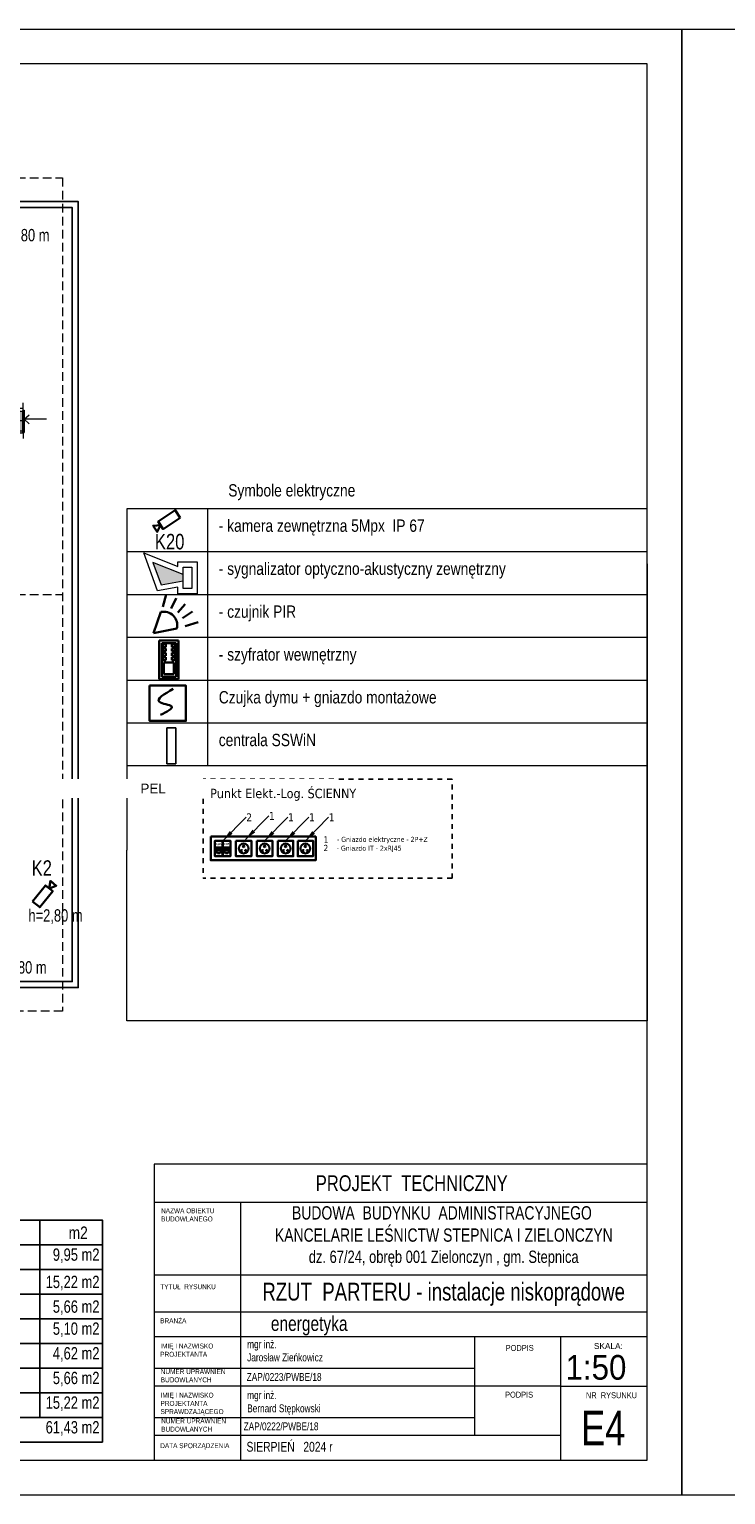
# Model space of a CAD drawing. Header units: inches. Extents: x 65192 to 78842, y -37594 to -36109.
# Tile 57 of 63: x 69780 to 70487, y -37594 to -36109. Entities that reach past the tile are written whole.
import ezdxf
from ezdxf.enums import TextEntityAlignment as Align

# ---------------------------------------------------------------- set-up
doc = ezdxf.new("R2010")
doc.units = ezdxf.units.IN
doc.header["$MEASUREMENT"] = 0
for name, pattern in [('DASHDOT', [1, 0.5, -0.25, 0, -0.25]), ('HIDDEN', [0.375, 0.25, -0.125]), ('JIS_02_1.0', [2, 1, -1])]:
    doc.linetypes.add(name, pattern=pattern)
for name, color, linetype in [('# teletechnika', 102, 'Continuous'), ('---TABELKA -OPISY', 7, 'Continuous'), ('--zest.powiezchni', 7, 'Continuous'), ('A--tabelka-zest.pow.', 121, 'Continuous'), ('p--obrzeże bet.', 252, 'Continuous')]:
    doc.layers.add(name, color=color, linetype=linetype)
for name, color, linetype, lineweight in [('#_EL_opis', 7, 'Continuous', 20), ('--proj.wentylacja', 251, 'Continuous', 0), ('__cctv', 173, 'Continuous', 30), ('A--tabelka rysunku', 7, 'Continuous', 0), ('DK SAP', 1, 'Continuous', 13), ('DK SSWIN', 220, 'Continuous', 30), ('gniazdo', 7, 'Continuous', 13), ('ie', 1, 'Continuous', 30), ('IE_opis_tab', 1, 'Continuous', 30), ('LUXIONA', 140, 'Continuous', 20), ('p--dach', 7, 'Continuous', 30)]:
    doc.layers.add(name, color=color, linetype=linetype, lineweight=lineweight)
doc.styles.add('1-50', font='arial.ttf', dxfattribs={"width": 0.75, "height": 12.5})
doc.styles.add('1-500', font='arial.ttf', dxfattribs={"width": 0.75, "height": 1.25})
doc.styles.add('Arial narrow', font='arial.ttf', dxfattribs={"width": 0.75})
doc.styles.add('BIKTS', font='bikromsw.shx', dxfattribs={"width": 0.85})
doc.styles.get("Standard").update_dxf_attribs({"font": 'ARIAL.TTF'})
doc.styles.add('STYL-1', font='arial.ttf', dxfattribs={"width": 0.75})
doc.styles.add('tahoma', font='tahoma.ttf')
doc.dimstyles.get("Standard").update_dxf_attribs({"dimtxt": 0.18, "dimasz": 0.18, "dimexe": 0.18, "dimexo": 0.0625, "dimgap": 0.09, "dimtad": 0, "dimtih": 1, "dimtoh": 1, "dimdec": 4, "dimzin": 0, "dimdsep": 46, "dimtxsty": 'Standard', "dimcen": 0.09, "dimadec": 0, "dimazin": 0, "dimtfac": 1, "dimtdec": 4, "dimtofl": 0, "dimtmove": 0, "dimatfit": 3, "dimfxl": 1, "dimtolj": 1, "dimtzin": 0, "dimarcsym": 0})

# ---------------------------------------------------------------- blocks, each defined once
blk = doc.blocks.new('G230')
at = {"layer": 'gniazdo', "lineweight": 30}
blk.add_lwpolyline([(0, 0), (52, 0), (52, -52), (0, -52)], close=True, dxfattribs=at)
at = {"layer": 'gniazdo', "color": 7, "linetype": 'Continuous', "lineweight": 30}
for centre, radius in [((26, -26), 16.5), ((18.7, -32.8), 2.03), ((25.9, -18.5), 2.59), ((33, -32.8), 2.03)]:
    blk.add_circle(centre, radius, dxfattribs=at)
blk = doc.blocks.new('2xRJ45')
at = {"layer": 'gniazdo', "color": 30, "linetype": 'Continuous', "lineweight": 30}
for p, q in [((3.6, -22.7), (3.6, -39)), ((3.6, -22.7), (22.1, -22.7)), ((9.1, -39), (3.6, -39)), ((9.1, -41.3), (9.1, -39)), ((9.1, -41.3), (16.6, -41.3)), ((16.6, -41.3), (16.6, -39)), ((22.1, -39), (16.6, -39)), ((22.1, -22.7), (22.1, -39)), ((30.3, -22.7), (30.3, -39)), ((30.3, -22.7), (48.8, -22.7)), ((35.8, -39), (30.3, -39)), ((35.8, -41.3), (35.8, -39)), ((35.8, -41.3), (43.3, -41.3)), ((43.3, -41.3), (43.3, -39)), ((48.8, -39), (43.3, -39)), ((48.8, -22.7), (48.8, -39))]:
    blk.add_line(p, q, dxfattribs=at)
at = {"layer": 'gniazdo', "color": 5, "lineweight": 30}
for p, q in [((7.3, -35.8), (7.3, -24.8)), ((8.3, -35.8), (8.3, -24.8)), ((9.3, -35.8), (9.3, -24.8)), ((10.3, -35.8), (10.3, -24.8)), ((11.4, -35.8), (11.4, -24.8)), ((12.4, -35.8), (12.4, -24.8)), ((13.4, -35.8), (13.4, -24.8)), ((14.4, -35.8), (14.4, -24.8)), ((15.4, -35.8), (15.4, -24.8)), ((16.4, -35.8), (16.4, -24.8)), ((17.4, -35.8), (17.4, -24.8)), ((18.4, -35.8), (18.4, -24.8)), ((34, -35.8), (34, -24.8)), ((35, -35.8), (35, -24.8)), ((36, -35.8), (36, -24.8)), ((37, -35.8), (37, -24.8)), ((38.1, -35.8), (38.1, -24.8)), ((39.1, -35.8), (39.1, -24.8)), ((40.1, -35.8), (40.1, -24.8)), ((41.1, -35.8), (41.1, -24.8)), ((42.1, -35.8), (42.1, -24.8)), ((43.1, -35.8), (43.1, -24.8)), ((44.1, -35.8), (44.1, -24.8)), ((45.1, -35.8), (45.1, -24.8))]:
    blk.add_line(p, q, dxfattribs=at)
at = {"layer": 'gniazdo', "color": 3, "linetype": 'Continuous', "lineweight": 30}
for points in [[(0, -52), (25.3, -52), (25.3, 0), (0, 0)], [(26.7, -52), (52, -52), (52, 0), (26.7, 0)]]:
    blk.add_lwpolyline(points, close=True, dxfattribs=at)
at = {"layer": 'gniazdo', "lineweight": 30}
blk.add_lwpolyline([(0, 0), (52, 0), (52, -52), (0, -52)], close=True, dxfattribs=at)
at = {"layer": 'gniazdo', "lineweight": 30, "style": 'tahoma'}
for p in [(4.2, -14.2), (30.9, -14.2)]:
    blk.add_text('RJ45', height=6.37, dxfattribs=at).set_placement(p)
blk = doc.blocks.new('syg2')
at = {"layer": 'DK SAP'}
blk.add_hatch(color=256, dxfattribs=at).paths.add_polyline_path([(55486.1, -31281.5), (55431.1, -31259.5), (55445.9, -31300), (55486.1, -31292.9)])
for p, q in [((55439.6, -31311), (55414.6, -31242.5)), ((55414.6, -31242.5), (55476.5, -31267.2)), ((55486.1, -31281.5), (55431.1, -31259.5)), ((55431.1, -31259.5), (55445.9, -31300)), ((55476.5, -31267.2), (55476.5, -31258.8)), ((55476.5, -31258.8), (55511.5, -31258.8)), ((55511.5, -31258.8), (55511.5, -31316.3)), ((55486.1, -31306.6), (55486.1, -31268.5)), ((55486.1, -31268.5), (55501.9, -31268.5)), ((55501.9, -31268.5), (55501.9, -31306.6)), ((55476.5, -31304.4), (55439.6, -31311)), ((55445.9, -31300), (55486.1, -31292.9)), ((55476.5, -31316.3), (55476.5, -31304.4)), ((55511.5, -31316.3), (55476.5, -31316.3)), ((55501.9, -31306.6), (55486.1, -31306.6))]:
    blk.add_line(p, q, dxfattribs=at)
blk = doc.blocks.new('czujnik PIR')
at = {"layer": 'DK SSWIN'}
for p, q in [((68104.4, -36439.8), (68108, -36427.2)), ((68113, -36441.3), (68118.1, -36430.8)), ((68119.7, -36445.4), (68127.3, -36436.9)), ((68095, -36466.4), (68102.4, -36444.9)), ((68124.4, -36451.3), (68134.5, -36444.6)), ((68127.1, -36459.3), (68140.3, -36455.1)), ((68118.7, -36461.6), (68095, -36466.4))]:
    blk.add_line(p, q, dxfattribs=at)
blk.add_arc((68105.3, -36458.4), 13.8, 346.5892, 101.7387, dxfattribs=at)
blk = doc.blocks.new('Z$W@#4DAB6514')
at = {"layer": '__cctv'}
for points in [[(0, 9.8), (21.9, 9.8), (21.9, 0), (0, 0)], [(21.9, 4.9), (28.8, 0.9), (28.8, 8.8)]]:
    blk.add_lwpolyline(points, close=True, dxfattribs=at)
blk = doc.blocks.new('went-rzut parter-inst')
at = {"linetype": 'Continuous'}
for p, q in [((-89.5, 60.2), (-94, 55.2)), ((-89.5, 37.6), (-89.5, 60.2)), ((-89.5, 60.2), (-85, 55.2)), ((-219.4, -90), (-219.4, -106)), ((-219.4, -90), (-218, -90)), ((-219.4, -104.2), (-219.4, -91.7)), ((-109, -90), (-107.4, -90)), ((-107.4, -106), (-107.4, -90)), ((-219.4, -106), (-218, -106)), ((-109, -106), (-107.4, -106)), ((33.1, -123), (33.1, -114.8)), ((-219.4, -125), (-219.4, -141)), ((-219.4, -125), (-218, -125)), ((-219.4, -139.2), (-219.4, -126.7)), ((-109, -125), (-107.4, -125)), ((-107.4, -141), (-107.4, -125)), ((-15.4, -141), (-15.4, -125)), ((33.1, -123), (33.1, -143)), ((34.2, -131.3), (39.2, -126.8)), ((56.8, -131.3), (34.2, -131.3)), ((34.2, -131.3), (39.2, -135.8)), ((-219.4, -141), (-218, -141)), ((-142.8, -148), (-142.8, -146.5)), ((-142.8, -148), (-130.3, -148)), ((-136.5, -148), (-136.5, -146.5)), ((-130.3, -148), (-130.3, -146.5)), ((-109, -141), (-107.4, -141)), ((33.1, -143), (33.1, -150.7))]:
    blk.add_line(p, q, dxfattribs=at)
at = {"linetype": 'DASHDOT', "ltscale": 10}
for p, q in [((-89.5, -78.5), (-89.5, 60.2)), ((-89.5, -78.5), (-89.5, -82)), ((34.2, -133), (-109, -133))]:
    blk.add_line(p, q, dxfattribs=at)
at = {"linetype": 'HIDDEN', "ltscale": 35}
for p, q in [((-100, -18.5), (-100, 33.1)), ((-97.5, -15), (-97.5, 33.1)), ((-81.5, -15), (-81.5, 33.1)), ((-79, -18.5), (-79, 33.1)), ((-102.5, -18.5), (-76.5, -18.5)), ((-102.5, -78.5), (-102.5, -18.5)), ((-97.5, -78.5), (-97.5, -15)), ((-97.5, -15), (-81.5, -15)), ((-81.5, -78.5), (-81.5, -15)), ((-76.5, -78.5), (-76.5, -18.5)), ((-221.5, -84), (-311.5, -84)), ((-218, -83.2), (-133.7, -83.2)), ((-218, -83.2), (-133.7, -83.2)), ((-218, -83.2), (-109, -83.2)), ((-218, -146.5), (-218, -83.2)), ((-109, -146.5), (-109, -83.2)), ((-221.5, -90), (-313, -90)), ((-221.5, -98), (-311.5, -98)), ((-221.5, -106), (-313, -106)), ((-221.5, -112), (-311.5, -112)), ((-221.5, -125), (-313, -125)), ((-221.5, -119), (-311.5, -119)), ((-221.5, -133), (-311.5, -133)), ((-109, -125), (-17.5, -125)), ((-105.5, -119), (-15.5, -119)), ((33.1, -120.5), (-9.9, -120.5)), ((-3.4, -123), (33.1, -123)), ((-221.5, -141), (-313, -141)), ((-221.5, -147), (-311.5, -147)), ((-218, -146.5), (-109, -146.5)), ((-109, -141), (-17.5, -141)), ((-105.5, -147), (-15.5, -147)), ((33.1, -145.5), (-9.9, -145.5)), ((-3.4, -143), (33.1, -143))]:
    blk.add_line(p, q, dxfattribs=at)
for p, q in [((-97.6, 33.1), (-81.5, 33.1)), ((-97.6, 32.2), (-81.5, 32.2)), ((-97.5, 33.4), (-97.5, 32.2)), ((-81.5, 33.4), (-81.5, 32.2)), ((-604.3, -37), (-604.3, -24.6)), ((-493.5, -37), (-493.5, -24.6)), ((-313.1, -37), (-313.1, -24.6)), ((-939.2, -47.9), (-941.9, -43.3)), ((-939.2, -47.9), (-939.2, -35.5)), ((-939.2, -47.9), (-936.5, -43.3)), ((-612.7, -45.4), (-617.3, -42.7)), ((-604.3, -37), (-607, -32.4)), ((-604.3, -37), (-601.6, -32.4)), ((-604.3, -40.4), (-604.3, -50.4)), ((-595.9, -45.4), (-591.3, -42.7)), ((-501.9, -45.4), (-506.5, -42.7)), ((-493.5, -37), (-496.2, -32.4)), ((-493.5, -37), (-490.8, -32.4)), ((-493.5, -40.4), (-493.5, -50.4)), ((-485.1, -45.4), (-480.5, -42.7)), ((-321.5, -45.4), (-326.1, -42.7)), ((-313.1, -37), (-315.8, -32.4)), ((-313.1, -37), (-310.4, -32.4)), ((-313.1, -40.4), (-313.1, -50.4)), ((-304.7, -45.4), (-300.1, -42.7)), ((-947.6, -56.3), (-960, -56.3)), ((-947.6, -56.3), (-952.2, -53.6)), ((-947.6, -56.3), (-952.2, -59)), ((-944.2, -56.3), (-934.2, -56.3)), ((-939.2, -51.3), (-939.2, -61.3)), ((-930.8, -56.3), (-926.2, -53.6)), ((-930.8, -56.3), (-918.4, -56.3)), ((-930.8, -56.3), (-926.2, -59)), ((-612.6, -45.4), (-625.1, -45.4)), ((-612.7, -45.4), (-617.3, -48.1)), ((-609.3, -45.4), (-599.3, -45.4)), ((-609.3, -45.4), (-599.3, -45.4)), ((-609.3, -55.4), (-599.3, -55.4)), ((-604.3, -53.8), (-607, -58.4)), ((-604.3, -53.8), (-604.3, -66.2)), ((-604.3, -53.8), (-601.6, -58.4)), ((-595.9, -45.4), (-583.5, -45.4)), ((-595.9, -45.4), (-591.3, -48.1)), ((-501.9, -45.4), (-514.3, -45.4)), ((-501.9, -45.4), (-506.5, -48.1)), ((-498.5, -45.4), (-488.5, -45.4)), ((-498.5, -45.4), (-488.5, -45.4)), ((-498.5, -45.4), (-488.5, -45.4)), ((-493.5, -53.8), (-496.2, -58.4)), ((-493.5, -53.8), (-493.5, -66.2)), ((-493.5, -53.8), (-490.8, -58.4)), ((-485.1, -45.4), (-472.7, -45.4)), ((-485.1, -45.4), (-480.5, -48.1)), ((-321.5, -45.4), (-333.9, -45.4)), ((-321.5, -45.4), (-326.1, -48.1)), ((-318.1, -45.4), (-308.1, -45.4)), ((-318.1, -45.4), (-308.1, -45.4)), ((-318.1, -45.4), (-308.1, -45.4)), ((-318.1, -45.4), (-308.1, -45.4)), ((-318.1, -55.4), (-308.1, -55.4)), ((-313.1, -53.8), (-315.8, -58.4)), ((-313.1, -53.8), (-313.1, -66.2)), ((-313.1, -53.8), (-310.4, -58.4)), ((-304.7, -45.4), (-292.3, -45.4)), ((-304.7, -45.4), (-300.1, -48.1)), ((-939.2, -64.7), (-941.9, -69.3)), ((-939.2, -64.7), (-939.2, -77.1)), ((-939.2, -64.7), (-936.5, -69.3)), ((-311.5, -84), (-311.5, -112)), ((-311.5, -84), (-311.5, -112)), ((-221.5, -84), (-221.5, -112)), ((-102.5, -78.5), (-76.5, -78.5)), ((-97.5, -78.5), (-97.5, -82)), ((-81.5, -78.5), (-97.5, -78.5)), ((-83.4, -82), (-97.5, -82)), ((-81.5, -82), (-97.5, -82)), ((-97.5, -82), (-81.5, -82)), ((-81.5, -78.5), (-81.5, -82)), ((-313, -90), (-331, -90)), ((-313, -90), (-313, -106)), ((-219.4, -90), (-221.5, -90)), ((-219.4, -104.2), (-219.4, -91.7)), ((-217.7, -98), (-219.4, -98)), ((-109, -90), (-109, -106)), ((-105.5, -90), (-109, -90)), ((-105.5, -98), (-109, -98)), ((-105.5, -90), (-105.5, -106)), ((-105.5, -106), (-105.5, -90)), ((-313, -106), (-331, -106)), ((-219.4, -106), (-221.5, -106)), ((-105.5, -106), (-109, -106)), ((-313, -125), (-331, -125)), ((-313, -125), (-313, -141)), ((-311.5, -119), (-311.5, -147)), ((-311.5, -119), (-311.5, -147)), ((-221.5, -119), (-221.5, -147)), ((-218, -125), (-221.5, -125)), ((-221.5, -125), (-221.5, -141)), ((-219.4, -139.2), (-219.4, -126.7)), ((-217.7, -133), (-219.4, -133)), ((-109, -125), (-109, -141)), ((-105.5, -119), (-105.5, -147)), ((-20.1, -125), (-15.4, -125)), ((-15.5, -119), (-15.5, -147)), ((-15.4, -125), (-10.9, -125)), ((-15.4, -141), (-15.4, -125)), ((-15.4, -141), (-15.4, -125)), ((-15.4, -125), (-10.9, -125)), ((-15.4, -141), (-15.4, -125)), ((-15.4, -125), (-15.4, -141)), ((-15.4, -133), (-3.4, -133)), ((-12, -125), (-12, -141)), ((-8.9, -123), (-10.9, -125)), ((-8.9, -123), (-10.9, -125)), ((-10.9, -141), (-10.9, -125)), ((-10.9, -141), (-10.9, -125)), ((-8.9, -143), (-8.9, -123)), ((-3.4, -123), (-8.9, -123)), ((-8.9, -143), (-8.9, -123)), ((-8.9, -143), (-8.9, -123)), ((-3.4, -123), (-8.9, -123)), ((-8.9, -143), (-8.9, -123)), ((-6.9, -143), (-6.9, -123)), ((-6.9, -143), (-6.9, -123)), ((-3.4, -143), (-3.4, -123)), ((-3.4, -143), (-3.4, -123)), ((-3.4, -143), (-3.4, -123)), ((-3.4, -143), (-3.4, -123)), ((-3.4, -123), (-3.4, -143)), ((29.6, -123), (29.6, -145.5)), ((33.4, -123), (32.2, -123)), ((32.2, -123), (32.2, -145.5)), ((33.1, -123), (33.1, -143)), ((33.4, -122.2), (34.2, -122.2)), ((33.4, -122.2), (33.4, -144.7)), ((34.2, -122.2), (34.2, -144.7)), ((-313, -141), (-331, -141)), ((-221.5, -141), (-218, -141)), ((-20.1, -141), (-15.4, -141)), ((-15.4, -141), (-10.9, -141)), ((-15.4, -141), (-10.9, -141)), ((-10.9, -141), (-8.9, -143)), ((-10.9, -141), (-8.9, -143)), ((-3.4, -143), (-8.9, -143)), ((-3.4, -143), (-8.9, -143)), ((33.4, -143), (32.2, -143)), ((33.4, -144.7), (34.2, -144.7)), ((-1073.7, -213.7), (-1076.4, -218.3)), ((-1073.7, -226.1), (-1073.7, -213.7)), ((-1073.7, -213.7), (-1071, -218.3)), ((-60, -213.7), (-62.7, -218.3)), ((-60, -226.1), (-60, -213.7)), ((-60, -213.7), (-57.3, -218.3)), ((-1094.5, -234.5), (-1089.9, -231.8)), ((-1094.5, -234.5), (-1089.9, -237.2)), ((-1082.1, -234.5), (-1094.5, -234.5)), ((-1078.7, -234.5), (-1068.7, -234.5)), ((-1073.7, -239.5), (-1073.7, -229.5)), ((-1073.7, -229.5), (-1073.7, -239.5)), ((-1065.3, -234.5), (-1052.9, -234.5)), ((-1052.9, -234.5), (-1057.5, -231.8)), ((-1052.9, -234.5), (-1057.5, -237.2)), ((-80.8, -234.5), (-76.2, -231.8)), ((-68.4, -234.5), (-80.8, -234.5)), ((-80.8, -234.5), (-76.2, -237.2)), ((-55, -234.5), (-65, -234.5)), ((-60, -239.5), (-60, -229.5)), ((-60, -229.5), (-60, -239.5)), ((-51.6, -234.5), (-39.2, -234.5)), ((-39.2, -234.5), (-43.8, -231.8)), ((-39.2, -234.5), (-43.8, -237.2)), ((-1073.7, -255.3), (-1076.4, -250.7)), ((-1073.7, -242.9), (-1073.7, -255.3)), ((-1073.7, -255.3), (-1071, -250.7)), ((-60, -255.3), (-62.7, -250.7)), ((-60, -242.9), (-60, -255.3)), ((-60, -255.3), (-57.3, -250.7)), ((-569.5, -263), (-572.2, -267.6)), ((-569.5, -275.5), (-569.5, -263)), ((-569.5, -263), (-566.8, -267.6)), ((-590.3, -283.8), (-585.7, -281.1)), ((-569.5, -288.8), (-569.5, -278.8)), ((-569.5, -278.8), (-569.5, -288.8)), ((-548.7, -283.8), (-553.3, -281.1)), ((-577.9, -283.8), (-590.3, -283.8)), ((-590.3, -283.8), (-585.7, -286.5)), ((-564.5, -283.8), (-574.5, -283.8)), ((-564.5, -283.8), (-574.5, -283.8)), ((-569.5, -292.2), (-569.5, -304.6)), ((-561.1, -283.8), (-548.7, -283.8)), ((-548.7, -283.8), (-553.3, -286.5)), ((-569.5, -304.6), (-572.2, -300)), ((-569.5, -304.6), (-566.8, -300)), ((-1073.7, -537.8), (-1076.4, -542.4)), ((-1073.7, -550.2), (-1073.7, -537.8)), ((-1073.7, -537.8), (-1071, -542.4)), ((-60, -537.8), (-62.7, -542.4)), ((-60, -550.2), (-60, -537.8)), ((-60, -537.8), (-57.3, -542.4)), ((-1094.5, -558.6), (-1089.9, -555.9)), ((-1094.5, -558.6), (-1089.9, -561.3)), ((-1082.1, -558.6), (-1094.5, -558.6)), ((-1078.7, -558.6), (-1068.7, -558.6)), ((-1073.7, -563.6), (-1073.7, -553.6)), ((-1073.7, -563.6), (-1073.7, -553.6)), ((-1073.7, -553.6), (-1073.7, -563.6)), ((-1065.3, -558.6), (-1052.9, -558.6)), ((-1052.9, -558.6), (-1057.5, -555.9)), ((-1052.9, -558.6), (-1057.5, -561.3)), ((-80.8, -558.6), (-76.2, -555.9)), ((-68.4, -558.6), (-80.8, -558.6)), ((-80.8, -558.6), (-76.2, -561.3)), ((-55, -558.6), (-65, -558.6)), ((-60, -563.6), (-60, -553.6)), ((-60, -563.6), (-60, -553.6)), ((-60, -553.6), (-60, -563.6)), ((-51.6, -558.6), (-39.2, -558.6)), ((-39.2, -558.6), (-43.8, -555.9)), ((-39.2, -558.6), (-43.8, -561.3)), ((-1073.7, -579.4), (-1076.4, -574.8)), ((-1073.7, -567), (-1073.7, -579.4)), ((-1073.7, -579.4), (-1071, -574.8)), ((-60, -567), (-60, -579.4))]:
    blk.add_line(p, q)
at = {"ltscale": 10}
for p, q in [((-9.9, -120.5), (-11.9, -122.5)), ((-11.9, -143.5), (-9.9, -145.5))]:
    blk.add_line(p, q, dxfattribs=at)
at = {"ltscale": 2}
blk.add_line((33.1, -143), (33.1, -123), dxfattribs=at)
at = {"ltscale": 10}
for centre in [(-331, -98), (-331, -133)]:
    blk.add_circle(centre, 11, dxfattribs=at)
for centre in [(-331, -98), (-331, -133)]:
    blk.add_circle(centre, 8)
blk.add_arc((-604.3, -45.4), 7, 0, 180, dxfattribs=at)
for centre, radius, start, end in [((-604.3, -45.4), 7, 0, 180), ((-604.3, -45.4), 5, 0, 180), ((-604.3, -45.4), 5, 0, 180), ((-604.3, -45.4), 5, 0, 180), ((-604.3, -45.4), 5, 0, 180), ((-604.3, -45.4), 5, 0, 180), ((-493.5, -45.4), 7, 0, 180), ((-493.5, -45.4), 7, 0, 180), ((-493.5, -45.4), 5, 0, 180), ((-493.5, -45.4), 5, 0, 180), ((-493.5, -45.4), 5, 0, 180), ((-493.5, -45.4), 5, 0, 180), ((-493.5, -45.4), 5, 0, 180), ((-493.5, -45.4), 5, 0, 180), ((-313.1, -45.4), 7, 0, 180), ((-313.1, -45.4), 7, 0, 180), ((-313.1, -45.4), 5, 0, 180), ((-313.1, -45.4), 5, 0, 180), ((-313.1, -45.4), 5, 0, 180), ((-313.1, -45.4), 5, 0, 180), ((-313.1, -45.4), 5, 0, 180), ((-313.1, -45.4), 5, 0, 180), ((-939.2, -56.3), 7, 0, 180), ((-939.2, -56.3), 7, 180, 0), ((-939.2, -56.3), 5, 0, 180), ((-939.2, -56.3), 5, 0, 180), ((-939.2, -56.3), 5, 0, 180), ((-939.2, -56.3), 5, 0, 180), ((-939.2, -56.3), 5, 180, 0), ((-939.2, -56.3), 5, 180, 0), ((-939.2, -56.3), 5, 180, 0), ((-939.2, -56.3), 5, 180, 0), ((-604.3, -45.4), 7, 180, 0), ((-604.3, -45.4), 5, 180, 0), ((-604.3, -45.4), 5, 180, 0), ((-604.3, -45.4), 5, 180, 0), ((-604.3, -45.4), 5, 180, 0), ((-493.5, -45.4), 7, 180, 0), ((-493.5, -45.4), 5, 180, 0), ((-493.5, -45.4), 5, 180, 0), ((-493.5, -45.4), 5, 180, 0), ((-493.5, -45.4), 5, 180, 0), ((-313.1, -45.4), 7, 180, 0), ((-313.1, -45.4), 5, 180, 0), ((-313.1, -45.4), 5, 180, 0), ((-313.1, -45.4), 5, 180, 0), ((-313.1, -45.4), 5, 180, 0), ((-1073.7, -234.5), 7, 90, 270), ((-1073.7, -234.5), 7, 0, 180), ((-1073.7, -234.5), 7, 180, 0), ((-1073.7, -234.5), 5, 90, 270), ((-1073.7, -234.5), 5, 0, 180), ((-1073.7, -234.5), 5, 0, 180), ((-1073.7, -234.5), 5, 0, 180), ((-1073.7, -234.5), 5, 0, 180), ((-1073.7, -234.5), 5, 180, 0), ((-1073.7, -234.5), 5, 180, 0), ((-1073.7, -234.5), 5, 180, 0), ((-1073.7, -234.5), 5, 180, 0), ((-1073.7, -234.5), 7, 270, 90), ((-1073.7, -234.5), 5, 270, 90), ((-60, -234.5), 7, 90, 270), ((-60, -234.5), 7, 0, 180), ((-60, -234.5), 7, 180, 0), ((-60, -234.5), 5, 90, 270), ((-60, -234.5), 5, 0, 180), ((-60, -234.5), 5, 0, 180), ((-60, -234.5), 5, 0, 180), ((-60, -234.5), 5, 0, 180), ((-60, -234.5), 5, 180, 0), ((-60, -234.5), 5, 180, 0), ((-60, -234.5), 5, 180, 0), ((-60, -234.5), 5, 180, 0), ((-60, -234.5), 7, 270, 90), ((-60, -234.5), 5, 270, 90), ((-569.5, -283.8), 6, 0, 180), ((-569.5, -283.8), 4, 0, 180), ((-569.5, -283.8), 6, 180, 0), ((-569.5, -283.8), 4, 180, 0), ((-1073.7, -558.6), 7, 90, 270), ((-1073.7, -558.6), 7, 0, 180), ((-1073.7, -558.6), 7, 180, 0), ((-1073.7, -558.6), 5, 90, 270), ((-1073.7, -558.6), 5, 90, 270), ((-1073.7, -558.6), 5, 0, 180), ((-1073.7, -558.6), 5, 0, 180), ((-1073.7, -558.6), 5, 0, 180), ((-1073.7, -558.6), 5, 0, 180), ((-1073.7, -558.6), 5, 180, 0), ((-1073.7, -558.6), 5, 180, 0), ((-1073.7, -558.6), 5, 180, 0), ((-1073.7, -558.6), 5, 180, 0), ((-1073.7, -558.6), 7, 270, 90), ((-1073.7, -558.6), 5, 270, 90), ((-1073.7, -558.6), 5, 270, 90), ((-60, -558.6), 7, 90, 270), ((-60, -558.6), 7, 0, 180), ((-60, -558.6), 7, 180, 0), ((-60, -558.6), 5, 90, 270), ((-60, -558.6), 5, 90, 270), ((-60, -558.6), 5, 0, 180), ((-60, -558.6), 5, 0, 180), ((-60, -558.6), 5, 0, 180), ((-60, -558.6), 5, 0, 180), ((-60, -558.6), 5, 180, 0), ((-60, -558.6), 5, 180, 0), ((-60, -558.6), 5, 180, 0), ((-60, -558.6), 5, 180, 0), ((-60, -558.6), 7, 270, 90), ((-60, -558.6), 5, 270, 90), ((-60, -558.6), 5, 270, 90)]:
    blk.add_arc(centre, radius, start, end)
at = {"linetype": 'DASHDOT', "ltscale": 10}
blk.add_arc((-105.5, -82), 16, 270, 0, dxfattribs=at)
at = {"linetype": 'HIDDEN', "ltscale": 35}
for radius in [24, 8]:
    blk.add_arc((-105.5, -82), radius, 270, 0, dxfattribs=at)

msp = doc.modelspace()

# ---------------------------------------------------------------- linework, layer by layer
at = {"layer": '# teletechnika', "color": 5, "linetype": 'JIS_02_1.0', "ltscale": 5}
for p, q in [((70209.4, -36868.8), (69956.8, -36868.8)), ((69956.8, -36868.8), (69956.8, -36969.2)), ((70209.4, -36969.2), (70209.4, -36868.8)), ((70209.4, -36969.2), (69956.8, -36969.2))]:
    msp.add_line(p, q, dxfattribs=at)
at = {"linetype": 'Continuous', "ltscale": 12}
msp.add_lwpolyline([(69929.1, -36853.2), (69920.1, -36853.2), (69920.1, -36816.8), (69929.1, -36816.8)], close=True, dxfattribs=at)
at = {"layer": 'A--tabelka rysunku', "linetype": 'Continuous'}
for p, q in [((70407.3, -37258.9), (69907.3, -37258.9)), ((70407.3, -37297.9), (69907.3, -37297.9)), ((69994.8, -37297.9), (69994.8, -37558.9)), ((70407.3, -37371.4), (69907.3, -37371.4)), ((70407.3, -37371.4), (69907.3, -37371.4)), ((70407.3, -37408.9), (69907.3, -37408.9)), ((70407.3, -37433.9), (69907.3, -37433.9)), ((70232.3, -37533.9), (70232.3, -37433.9)), ((70319.8, -37558.9), (70319.8, -37433.9)), ((70232.3, -37465.9), (69907.3, -37465.9)), ((70319.8, -37483.9), (69907.3, -37483.9)), ((70319.8, -37483.9), (70407.3, -37483.9)), ((70232.3, -37515.9), (69907.3, -37515.9)), ((70319.8, -37533.9), (69907.3, -37533.9))]:
    msp.add_line(p, q, dxfattribs=at)
for points in [[(68342.3, -37593.9), (70442.3, -37593.9), (70442.3, -36108.9), (68342.3, -36108.9)], [(68342.3, -37593.9), (70442.3, -37593.9), (70442.3, -36108.9), (68342.3, -36108.9)], [(70442.3, -37593.9), (72542.3, -37593.9), (72542.3, -36108.9), (70442.3, -36108.9)], [(70442.3, -37593.9), (72542.3, -37593.9), (72542.3, -36108.9), (70442.3, -36108.9)], [(68467.3, -37558.9), (70407.3, -37558.9), (70407.3, -36143.9), (68467.3, -36143.9)], [(69907.3, -37558.9), (70407.3, -37558.9), (70407.3, -37258.9), (69907.3, -37258.9)]]:
    msp.add_lwpolyline(points, close=True, dxfattribs=at)
at = {"layer": 'A--tabelka-zest.pow.', "color": 7}
for p, q in [((69791.2, -37315.5), (69791.2, -37515.5)), ((69454.7, -37340.5), (69854.7, -37340.5)), ((69454.7, -37365.5), (69854.7, -37365.5)), ((69454.7, -37390.5), (69854.7, -37390.5)), ((69454.7, -37415.5), (69854.7, -37415.5)), ((69454.7, -37440.5), (69854.7, -37440.5)), ((69454.7, -37465.5), (69854.7, -37465.5)), ((69454.7, -37490.5), (69854.7, -37490.5)), ((69454.7, -37515.5), (69854.7, -37515.5)), ((69454.7, -37515.5), (69854.7, -37515.5)), ((69454.7, -37540.5), (69854.7, -37540.5))]:
    msp.add_line(p, q, dxfattribs=at)
msp.add_lwpolyline([(69454.7, -37540.5), (69454.7, -37315.5), (69854.7, -37315.5), (69854.7, -37540.5)], dxfattribs=at)
at = {"layer": 'DK SSWIN'}
for p, q in [((69912.2, -36728.2), (69931.9, -36728.2)), ((69912.2, -36728.2), (69912.2, -36767.5)), ((69914.9, -36730.8), (69929.3, -36730.8)), ((69914.9, -36730.8), (69914.9, -36764.9)), ((69916.1, -36732.1), (69919.1, -36732.1)), ((69916.1, -36735), (69916.1, -36732.1)), ((69919.1, -36735), (69916.1, -36735)), ((69916.1, -36736.2), (69919.1, -36736.2)), ((69916.1, -36739.2), (69916.1, -36736.2)), ((69919.1, -36732.1), (69919.1, -36735)), ((69919.1, -36736.2), (69919.1, -36739.2)), ((69928.1, -36732.1), (69925.2, -36732.1)), ((69925.2, -36732.1), (69925.2, -36735)), ((69925.2, -36735), (69928.1, -36735)), ((69925.2, -36736.2), (69928.1, -36736.2)), ((69925.2, -36739.2), (69925.2, -36736.2)), ((69928.1, -36735), (69928.1, -36732.1)), ((69928.1, -36736.2), (69928.1, -36739.2)), ((69929.3, -36730.8), (69929.3, -36764.9)), ((69931.9, -36728.2), (69931.9, -36767.5)), ((69919.1, -36739.2), (69916.1, -36739.2)), ((69916.1, -36740.7), (69919.1, -36740.7)), ((69916.1, -36743.6), (69916.1, -36740.7)), ((69919.1, -36743.6), (69916.1, -36743.6)), ((69916.1, -36745.1), (69919.1, -36745.1)), ((69916.1, -36748), (69916.1, -36745.1)), ((69919.1, -36748), (69916.1, -36748)), ((69917.1, -36750.4), (69927, -36750.4)), ((69917.1, -36762.5), (69917.1, -36750.4)), ((69919.1, -36740.7), (69919.1, -36743.6)), ((69919.1, -36745.1), (69919.1, -36748)), ((69928.1, -36739.2), (69925.2, -36739.2)), ((69925.2, -36740.7), (69928.1, -36740.7)), ((69925.2, -36743.6), (69925.2, -36740.7)), ((69928.1, -36743.6), (69925.2, -36743.6)), ((69925.2, -36745.1), (69928.1, -36745.1)), ((69925.2, -36748), (69925.2, -36745.1)), ((69928.1, -36748), (69925.2, -36748)), ((69927, -36750.4), (69927, -36762.5)), ((69928.1, -36740.7), (69928.1, -36743.6)), ((69928.1, -36745.1), (69928.1, -36748)), ((69931.9, -36767.5), (69912.2, -36767.5)), ((69914.9, -36764.9), (69929.3, -36764.9)), ((69927, -36762.5), (69917.1, -36762.5))]:
    msp.add_line(p, q, dxfattribs=at)
at = {"layer": 'gniazdo', "color": 7, "lineweight": 30}
msp.add_lwpolyline([(69964.5, -36926.9), (70071, -36926.9), (70071, -36951), (69964.5, -36951)], close=True, dxfattribs=at)
at = {"layer": 'ie', "color": 3, "lineweight": 30}
msp.add_lwpolyline([(69902.5, -36773.9), (69939.3, -36773.9), (69939.3, -36809.8), (69902.5, -36809.8)], close=True, dxfattribs=at)
msp.add_spline([(69926.3, -36777.3), (69912.4, -36790.5), (69924.9, -36795.1), (69913.5, -36803.6)], degree=3, dxfattribs=at)
at = {"layer": 'LUXIONA', "color": 7}
for p, q in [((70407.5, -37113.5), (70407.3, -36187.1)), ((69879.3, -36594.8), (69879.5, -36637.9)), ((70407.3, -36594.8), (69879.3, -36594.8)), ((69961.6, -36638.1), (69961.6, -36594.9)), ((69879.3, -36638.4), (69879.5, -36681.5)), ((70407.3, -36638.4), (69879.3, -36638.4)), ((69961.6, -36681.7), (69961.6, -36638.5)), ((70407.3, -36681.9), (69879.3, -36681.9)), ((69879.5, -36681.4), (69879.5, -36811.1)), ((69961.6, -36725.2), (69961.6, -36682)), ((70407.3, -36725.3), (69879.3, -36725.3)), ((69961.6, -36768.6), (69961.6, -36725.4)), ((70407.3, -36768.8), (69879.3, -36768.8)), ((69961.6, -36812), (69961.6, -36768.8)), ((70407.3, -36812.1), (69879.3, -36812.1)), ((69879.5, -36811), (69879.5, -36940.7)), ((69961.6, -36855.3), (69961.6, -36812.1)), ((70407.3, -36855.4), (69879.3, -36855.4)), ((69879.5, -36983.9), (69879.5, -36940.7)), ((69879.5, -37027.1), (69879.5, -36983.9)), ((69879.5, -37070.3), (69879.5, -37027.1)), ((69879.5, -37113.5), (69879.5, -37070.3)), ((70407.5, -37113.5), (69879.5, -37113.5))]:
    msp.add_line(p, q, dxfattribs=at)
at = {"layer": 'p--dach', "linetype": 'HIDDEN', "lineweight": 20, "ltscale": 35}
msp.add_line((68534.1, -36681.7), (69814.1, -36681.7), dxfattribs=at)
msp.add_line((68534.1, -36681.7), (69814.1, -36681.7), dxfattribs=at)
msp.add_lwpolyline([(68534.1, -36259.5), (69814.1, -36259.5), (69814.1, -37103.9), (68534.1, -37103.9)], close=True, dxfattribs=at)
at = {"layer": 'p--obrzeże bet.', "linetype": 'Continuous', "ltscale": 35}
for points in [[(69370.7, -37079.9), (69830.1, -37079.9), (69830.1, -36283.5), (68518.1, -36283.5), (68518.1, -37079.9), (68977.5, -37079.9)], [(69364.7, -37073.9), (69824.1, -37073.9), (69824.1, -36289.5), (68524.1, -36289.5), (68524.1, -37073.9), (68983.5, -37073.9)]]:
    msp.add_lwpolyline(points, dxfattribs=at)

# ---------------------------------------------------------------- block references
at = {"linetype": 'Continuous', "ltscale": 12}
msp.add_blockref('czujnik PIR', (1811.4, -254.4), dxfattribs=at)
at = {"layer": '__cctv'}
for p, xscale, yscale, zscale, rotation in [((69928.5, -36596.1), 0.9524999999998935, 0.9524999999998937, 0.9524999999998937, 213.3952681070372), ((69791.1, -36998.5), 0.9524999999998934, 0.9524999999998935, 0.9524999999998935, 50.82014881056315)]:
    msp.add_blockref('Z$W@#4DAB6514', p, dxfattribs=dict(at, xscale=xscale, yscale=yscale, zscale=zscale, rotation=rotation))
at = {"layer": 'DK SAP', "xscale": 0.5599999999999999, "yscale": 0.5599999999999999, "zscale": 0.5599999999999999}
msp.add_blockref('syg2', (38864.4, -19143.7), dxfattribs=at)
at = {"layer": 'gniazdo', "color": 7, "lineweight": 30, "xscale": 0.3, "yscale": 0.3, "zscale": 0.3}
for name, p in [('2xRJ45', (69968.8, -36931.2)), ('G230', (69990.1, -36931.2)), ('G230', (70011.4, -36931.2)), ('G230', (70032.7, -36931.2)), ('G230', (70052.7, -36931.2))]:
    msp.add_blockref(name, p, dxfattribs=at)

# ---------------------------------------------------------------- texts
at = {"layer": '#_EL_opis', "style": 'tahoma'}
for s, height, p in [('Punkt Elekt.-Log. ŚCIENNY', 9.555, (69963.9, -36888)), ('- Gniazdo elektryczne - 2P+Z ', 5.096, (70092.6, -36932.3)), ('- Gniazdo IT - 2xRJ45', 5.096, (70092.3, -36941.3))]:
    msp.add_text(s, height=height, dxfattribs=at).set_placement(p)
at = {"layer": '#_EL_opis', "linetype": 'ByBlock', "attachment_point": 4, "style": 'tahoma'}
for s, insert, char_height in [('2', (70000.5, -36907.4), 7.96), ('1', (70023.5, -36906), 7.96), ('1', (70042.9, -36907.4), 7.96), ('1', (70064.2, -36907.4), 7.96), ('1', (70084.2, -36907.4), 7.96), ('1', (70079, -36929.9), 6.37), ('2', (70078.9, -36938.5), 6.37)]:
    msp.add_mtext(s, dxfattribs=dict(at, insert=insert, char_height=char_height))
at = {"layer": '---TABELKA -OPISY', "ltscale": 35, "attachment_point": 2, "style": 'Arial narrow'}
for s, insert, char_height, width in [('{\\fArial|b0|i0|c238|p34;PROJEKT  TECHNICZNY}', (70168.4, -37270.2), 16, 447.789), ('energetyka', (70064.4, -37412.9), 15, 627.982)]:
    msp.add_mtext(s, dxfattribs=dict(at, insert=insert, char_height=char_height, width=width))
at = {"layer": '---TABELKA -OPISY', "char_height": 8, "width": 277.176, "attachment_point": 1}
for s, insert in [('{\\W0.75;mgr inż.\\PJarosław Zieńkowicz}', (70001.5, -37437.4)), ('{\\W0.75;mgr inż.\\PBernard Stępkowski}', (70001.5, -37489))]:
    msp.add_mtext(s, dxfattribs=dict(at, insert=insert))
at = {"layer": '---TABELKA -OPISY', "char_height": 8, "attachment_point": 1, "style": 'Arial narrow'}
for s, insert, width in [('\\PZAP/0223/PWBE/18', (70001, -37457.2), 277.176), ('{\\fArial|b0|i0|c238|p34;ZAP/0222/PWBE/18}', (69997.9, -37520.6), 219.892)]:
    msp.add_mtext(s, dxfattribs=dict(at, insert=insert, width=width))
at = {"layer": '--zest.powiezchni', "width": 0.8}
msp.add_text('Symbole elektryczne', height=12.5, dxfattribs=at).set_placement((69982.3, -36569.8), align=Align.TOP_LEFT)
for s, p in [('- kamera zewnętrzna 5Mpx  IP 67', (69972.7, -36618.1)), ('- sygnalizator optyczno-akustyczny zewnętrzny', (69972.7, -36661.7)), ('- czujnik PIR', (69972.7, -36705.2)), ('- szyfrator wewnętrzny', (69972.7, -36748.6)), ('Czujka dymu + gniazdo montażowe ', (69972.7, -36792)), ('centrala SSWiN', (69972.7, -36835.3))]:
    msp.add_text(s, height=12.5, dxfattribs=at).set_placement(p)
at = {"layer": '__cctv', "style": 'BIKTS', "width": 0.8}
for s, p in [('K20', (69937.8, -36635.9)), ('K2', (69803.4, -36966.7))]:
    msp.add_text(s, height=15.72, dxfattribs=at).set_placement(p, align=Align.RIGHT)
at = {"layer": 'A--tabelka rysunku', "style": 'Arial narrow'}
msp.add_text('SKALA:', height=6, dxfattribs=at).set_placement((70353.2, -37440.2), align=Align.TOP_LEFT)
at = {"layer": 'A--tabelka rysunku', "style": 'Arial narrow', "width": 0.908571}
msp.add_text('1:50', height=25, dxfattribs=at).set_placement((70324.4, -37452.3), align=Align.TOP_LEFT)
at = {"layer": 'A--tabelka rysunku'}
for s, insert, char_height, width, attachment_point, style in [('{\\H0.75x;BUDOWA  BUDYNKU  ADMINISTRACYJNEGO\\P KANCELARIE LEŚNICTW STEPNICA I ZIELONCZYN\\P\\H0.9259x; dz. 67/24, obręb 001 Zielonczyn , gm. Stepnica}', (70199, -37301.5), 18, 597.292, 2, '1-500'), ('NAZWA OBIEKTU\\PBUDOWLANEGO', (69914.2, -37303.6), 5, 277.176, 1, 'Arial narrow'), ('TYTUŁ  RYSUNKU', (69913.3, -37380.6), 5, 277.176, 1, 'Arial narrow'), ('BRANŻA', (69913.3, -37415.1), 5, 277.176, 1, 'Arial narrow'), ('IMIĘ I NAZWISKO \\PPROJEKTANTA', (69913.3, -37440.7), 5, 277.176, 1, 'Arial narrow'), ('PODPIS ', (70263.7, -37442.1), 6, 277.176, 1, 'Arial narrow'), ('NUMER UPRAWNIEŃ \\PBUDOWLANYCH', (69913.8, -37466.6), 5, 277.176, 1, 'Arial narrow'), ('IMIĘ I NAZWISKO \\PPROJEKTANTA\\PSPRAWDZAJĄCEGO', (69913.6, -37490.5), 5, 277.176, 1, 'Arial narrow'), ('PODPIS  ', (70263.1, -37489.5), 6, 277.176, 1, 'Arial narrow'), ('NR  RYSUNKU', (70345.1, -37490.1), 6, 72.146, 1, 'Arial narrow'), ('E4', (70340.2, -37508.8), 35, 65.097, 1, 'Arial narrow'), ('NUMER UPRAWNIEŃ \\PBUDOWLANYCH', (69914.3, -37516.6), 5, 277.176, 1, 'Arial narrow'), ('DATA SPORZĄDZENIA', (69913.3, -37541.7), 5, 277.176, 1, 'Arial narrow'), ('SIERPIEŃ   2024 r', (70000.8, -37540.3), 10, 277.176, 1, 'Arial narrow')]:
    msp.add_mtext(s, dxfattribs=dict(at, insert=insert, char_height=char_height, width=width, attachment_point=attachment_point, style=style))
at = {"layer": 'A--tabelka rysunku', "ltscale": 35, "insert": (70200.8, -37379.1), "char_height": 18, "width": 589.376, "attachment_point": 2, "style": 'STYL-1'}
msp.add_mtext('RZUT  PARTERU - instalacje niskoprądowe', dxfattribs=at)
at = {"layer": 'A--tabelka-zest.pow.', "color": 7, "width": 0.8}
msp.add_text('m2', height=12.5, dxfattribs=at).set_placement((69820.4, -37322.1), align=Align.TOP_LEFT)
at = {"layer": 'A--tabelka-zest.pow.', "color": 7, "char_height": 12.5, "width": 133.695, "attachment_point": 1}
for insert in [(69746, -36311.2), (69779.6, -37000.6), (69743.1, -37053.2)]:
    msp.add_mtext('{\\W0.75;h=2,80 m}', dxfattribs=dict(at, insert=insert))
at = {"layer": 'A--tabelka-zest.pow.', "color": 7, "char_height": 12.5, "style": '1-50'}
for s, insert, width, attachment_point in [('POSADZKA', (69695.9, -37323.3), 100, 1), ('\\pxqr;9,95 m2', (69788.2, -37344.3), 63.484, 1), ('\\pxqr;15,22 m2', (69788.2, -37386.8), 63.484, 7), ('\\pxqr;5,66 m2', (69788.2, -37411.8), 63.484, 7), ('\\pxqr;5,10 m2', (69788.2, -37419.3), 63.484, 1), ('\\pxqr;4,62 m2', (69788.2, -37444.3), 63.484, 1), ('\\pxqr;5,66 m2', (69788.2, -37469.3), 63.484, 1), ('\\pxqr;15,22 m2', (69788.2, -37494.3), 63.484, 1), ('\\pxqr;61,43 m2', (69788.2, -37519.3), 63.484, 1)]:
    msp.add_mtext(s, dxfattribs=dict(at, insert=insert, width=width, attachment_point=attachment_point))

# ---------------------------------------------------------------- leaders
at = {"layer": '#_EL_opis', "color": 7, "linetype": 'Continuous'}
for points in [[(69976.8, -36931.2), (70000.4, -36907.4)], [(69999.8, -36929.8), (70023.4, -36906)], [(70019.2, -36931.2), (70042.8, -36907.4)], [(70040.5, -36931.2), (70064.1, -36907.4)], [(70060.5, -36931.2), (70084.1, -36907.4)]]:
    msp.add_leader(points, dimstyle='Standard', override={"dimtxt": 500, "dimasz": 12, "dimlfac": 1000, "dimrnd": 100, "dimzin": 8, "dimcen": 9, "dimclrd": 6, "dimatfit": 3}, dxfattribs=at)

# ---------------------------------------------------------------- next in the draw order: texts
at = {"layer": 'IE_opis_tab', "color": 7, "lineweight": 25, "insert": (69906.1, -36878.2), "char_height": 9.75, "width": 359.05, "attachment_point": 5, "bg_fill": 2}
msp.add_mtext('{\\fArial|b0|i0|c0|p32;PEL}', dxfattribs=at)

# ---------------------------------------------------------------- next in the draw order: block references
at = {"layer": '--proj.wentylacja', "linetype": 'Continuous', "ltscale": 12}
msp.add_blockref('went-rzut parter-inst', (69741, -36372.7), dxfattribs=at)

doc.saveas('drawing.dxf')
